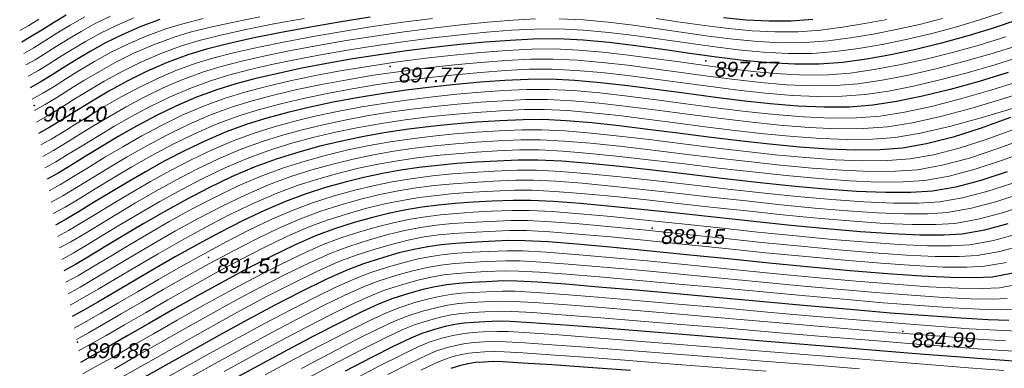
# Model space of a CAD drawing. Header units: millimetres. Extents: x 1490 to 2460, y -539 to 1142.
# Tile 21 of 28: x 2170 to 2228, y 987 to 1007. Entities that reach past the tile are written whole.
import ezdxf

# ---------------------------------------------------------------- set-up
doc = ezdxf.new("R2010")
doc.units = ezdxf.units.MM
doc.layers.add('(004) Точки рельефа', color=7, linetype='Continuous')
doc.layers.add('(031) Горизонтали', color=42, linetype='Continuous')
doc.layers.add('(032) Горизонтали утолщенные', color=32, linetype='Continuous', lineweight=30)
doc.styles.add('D-431', font='txt')

msp = doc.modelspace()

# ---------------------------------------------------------------- linework, layer by layer
at = {"layer": '(004) Точки рельефа', "color": 7, "linetype": 'ByBlock', "lineweight": -2}
for p in [(2210.586, 1004.82, 897.568), (2192.095, 1004.487, 897.767), (2171.267, 1002.199, 901.205), (2207.445, 995.028, 889.149), (2181.465, 993.316, 891.508), (2222.106, 988.973, 884.991), (2173.806, 988.341, 890.864)]:
    msp.add_point(p, dxfattribs=at)
at = {"layer": '(031) Горизонтали', "color": 42, "linetype": 'Continuous', "lineweight": 0}
for points, elevation in [([(2227.93, 1007.659), (2226.551, 1007.198), (2225.145, 1006.778), (2223.725, 1006.4), (2222.305, 1006.068), (2220.896, 1005.782), (2219.512, 1005.546), (2218.165, 1005.36), (2216.812, 1005.257), (2215.407, 1005.253), (2213.959, 1005.331), (2212.478, 1005.472), (2210.974, 1005.658), (2209.454, 1005.871), (2207.929, 1006.092), (2206.407, 1006.303), (2204.899, 1006.486), (2203.412, 1006.623), (2201.958, 1006.695), (2200.544, 1006.684), (2199.199, 1006.61), (2197.747, 1006.498), (2196.212, 1006.349), (2194.618, 1006.169), (2192.989, 1005.96), (2191.35, 1005.726), (2189.724, 1005.47), (2188.136, 1005.195), (2186.608, 1004.904), (2185.167, 1004.602), (2183.835, 1004.292), (2182.636, 1003.976), (2181.596, 1003.658), (2180.373, 1003.209), (2179.187, 1002.698), (2178.047, 1002.143), (2176.958, 1001.564), (2175.928, 1000.976), (2174.963, 1000.399), (2174.07, 999.85), (2173.256, 999.348), (2172.529, 998.91), (2171.894, 998.555)], 898.5), ([(2171.533, 1007.258), (2170.948, 1006.896), (2170.418, 1006.594)], 904.5), ([(2174.237, 1007.4), (2173.379, 1006.91), (2172.599, 1006.432), (2171.89, 1005.985), (2171.247, 1005.586), (2170.664, 1005.254)], 903.5), ([(2175.738, 1007.444), (2174.841, 1006.998), (2174.014, 1006.542), (2173.254, 1006.09), (2172.555, 1005.655), (2171.914, 1005.25), (2171.326, 1004.889), (2170.787, 1004.585)], 903), ([(2177.09, 1007.339), (2176.076, 1006.898), (2175.14, 1006.433), (2174.277, 1005.958), (2173.484, 1005.486), (2172.755, 1005.032), (2172.086, 1004.609), (2171.472, 1004.232), (2170.91, 1003.915)], 902.5), ([(2181.154, 1007.292), (2179.971, 1006.997), (2179.039, 1006.721), (2177.851, 1006.285), (2176.752, 1005.807), (2175.738, 1005.303), (2174.804, 1004.788), (2173.944, 1004.277), (2173.155, 1003.785), (2172.43, 1003.327), (2171.765, 1002.919), (2171.156, 1002.575)], 901.5), ([(2184.476, 1007.405), (2182.946, 1007.093), (2181.578, 1006.787), (2180.406, 1006.491), (2179.465, 1006.211), (2178.243, 1005.761), (2177.107, 1005.266), (2176.054, 1004.742), (2175.08, 1004.206), (2174.181, 1003.673), (2173.355, 1003.16), (2172.598, 1002.683), (2171.907, 1002.259), (2171.279, 1001.905)], 901), ([(2187.063, 1007.307), (2185.301, 1006.982), (2183.663, 1006.653), (2182.189, 1006.325), (2180.918, 1006.006), (2179.891, 1005.7), (2178.642, 1005.24), (2177.471, 1004.728), (2176.378, 1004.184), (2175.362, 1003.625), (2174.421, 1003.069), (2173.556, 1002.534), (2172.765, 1002.038), (2172.047, 1001.599), (2171.402, 1001.235)], 900.5), ([(2194.584, 1007.308), (2192.841, 1007.079), (2191.074, 1006.823), (2189.316, 1006.546), (2187.599, 1006.251), (2185.955, 1005.943), (2184.416, 1005.628), (2183.012, 1005.309), (2181.778, 1004.991), (2180.743, 1004.679), (2179.567, 1004.248), (2178.442, 1003.766), (2177.371, 1003.246), (2176.358, 1002.706), (2175.404, 1002.161), (2174.514, 1001.625), (2173.69, 1001.115), (2172.936, 1000.647), (2172.254, 1000.235), (2171.648, 999.895)], 899.5), ([(2200.616, 1007.275), (2199.277, 1007.199), (2197.81, 1007.082), (2196.242, 1006.927), (2194.601, 1006.738), (2192.915, 1006.52), (2191.212, 1006.275), (2189.52, 1006.008), (2187.868, 1005.723), (2186.282, 1005.424), (2184.791, 1005.115), (2183.424, 1004.8), (2182.207, 1004.483), (2181.17, 1004.169), (2179.97, 1003.729), (2178.815, 1003.232), (2177.709, 1002.695), (2176.658, 1002.135), (2175.666, 1001.568), (2174.738, 1001.012), (2173.88, 1000.483), (2173.096, 999.997), (2172.392, 999.573), (2171.771, 999.225)], 899), ([(2224.429, 1007.299), (2223.082, 1006.951), (2221.73, 1006.647), (2220.382, 1006.385), (2219.045, 1006.166), (2217.728, 1005.989), (2216.4, 1005.886), (2215.029, 1005.882), (2213.623, 1005.957), (2212.19, 1006.094), (2210.737, 1006.275), (2209.27, 1006.482), (2207.798, 1006.697), (2206.329, 1006.903), (2204.868, 1007.082), (2203.424, 1007.215), (2202.004, 1007.285)], 899), ([(2221.185, 1007.246), (2219.882, 1006.998), (2218.582, 1006.789), (2217.291, 1006.617), (2215.988, 1006.516), (2214.651, 1006.51), (2213.287, 1006.583), (2211.902, 1006.716), (2210.5, 1006.892), (2209.087, 1007.093), (2207.668, 1007.303)], 899.5), ([(2228.14, 1006.227), (2226.59, 1005.746), (2225.023, 1005.306), (2223.461, 1004.914), (2221.927, 1004.578), (2220.446, 1004.305), (2219.039, 1004.103), (2217.746, 1004.002), (2216.39, 1003.99), (2214.981, 1004.053), (2213.53, 1004.176), (2212.048, 1004.344), (2210.546, 1004.541), (2209.036, 1004.754), (2207.527, 1004.966), (2206.032, 1005.163), (2204.56, 1005.331), (2203.123, 1005.453), (2201.733, 1005.516), (2200.399, 1005.504), (2198.942, 1005.425), (2197.406, 1005.309), (2195.813, 1005.156), (2194.184, 1004.971), (2192.541, 1004.757), (2190.906, 1004.514), (2189.299, 1004.247), (2187.742, 1003.959), (2186.257, 1003.65), (2184.865, 1003.326), (2183.589, 1002.987), (2182.448, 1002.637), (2181.179, 1002.169), (2179.933, 1001.631), (2178.723, 1001.041), (2177.559, 1000.421), (2176.452, 999.792), (2175.411, 999.173), (2174.449, 998.585), (2173.576, 998.05), (2172.803, 997.586), (2172.14, 997.215)], 897.5), ([(2228.975, 1005.767), (2227.345, 1005.251), (2225.695, 1004.774), (2224.053, 1004.347), (2222.45, 1003.98), (2220.914, 1003.686), (2219.475, 1003.475), (2218.158, 1003.373), (2216.765, 1003.361), (2215.309, 1003.426), (2213.803, 1003.552), (2212.263, 1003.723), (2210.701, 1003.925), (2209.131, 1004.142), (2207.568, 1004.359), (2206.025, 1004.561), (2204.515, 1004.733), (2203.053, 1004.859), (2201.652, 1004.925), (2200.326, 1004.914), (2198.897, 1004.838), (2197.402, 1004.727), (2195.861, 1004.583), (2194.29, 1004.408), (2192.709, 1004.204), (2191.135, 1003.973), (2189.588, 1003.717), (2188.084, 1003.437), (2186.643, 1003.137), (2185.282, 1002.817), (2184.02, 1002.479), (2182.874, 1002.127), (2181.582, 1001.65), (2180.307, 1001.097), (2179.062, 1000.49), (2177.86, 999.85), (2176.714, 999.199), (2175.636, 998.56), (2174.639, 997.953), (2173.736, 997.4), (2172.94, 996.924), (2172.263, 996.545)], 897), ([(2229.109, 1005.104), (2227.501, 1004.596), (2225.882, 1004.124), (2224.284, 1003.701), (2222.736, 1003.338), (2221.269, 1003.049), (2219.912, 1002.847), (2218.571, 1002.743), (2217.14, 1002.732), (2215.637, 1002.799), (2214.077, 1002.928), (2212.478, 1003.103), (2210.856, 1003.309), (2209.227, 1003.531), (2207.609, 1003.753), (2206.018, 1003.959), (2204.47, 1004.135), (2202.982, 1004.265), (2201.571, 1004.333), (2200.254, 1004.324), (2198.852, 1004.251), (2197.399, 1004.145), (2195.909, 1004.01), (2194.396, 1003.845), (2192.877, 1003.652), (2191.365, 1003.432), (2189.877, 1003.186), (2188.426, 1002.916), (2187.028, 1002.623), (2185.698, 1002.308), (2184.45, 1001.972), (2183.301, 1001.616), (2181.986, 1001.13), (2180.681, 1000.564), (2179.401, 999.939), (2178.162, 999.279), (2176.976, 998.607), (2175.861, 997.947), (2174.829, 997.32), (2173.896, 996.751), (2173.077, 996.261), (2172.386, 995.875)], 896.5), ([(2229.078, 1003.664), (2227.27, 1003.1), (2225.492, 1002.59), (2223.79, 1002.154), (2222.206, 1001.814), (2220.786, 1001.59), (2219.397, 1001.484), (2217.892, 1001.474), (2216.294, 1001.545), (2214.625, 1001.679), (2212.908, 1001.862), (2211.165, 1002.077), (2209.418, 1002.308), (2207.69, 1002.54), (2206.002, 1002.755), (2204.378, 1002.94), (2202.839, 1003.077), (2201.409, 1003.15), (2200.109, 1003.144), (2198.764, 1003.076), (2197.393, 1002.982), (2196.005, 1002.863), (2194.609, 1002.718), (2193.213, 1002.546), (2191.826, 1002.349), (2190.455, 1002.124), (2189.11, 1001.873), (2187.798, 1001.595), (2186.529, 1001.289), (2185.312, 1000.956), (2184.153, 1000.595), (2182.917, 1000.142), (2181.677, 999.611), (2180.446, 999.022), (2179.238, 998.395), (2178.068, 997.748), (2176.95, 997.101), (2175.898, 996.473), (2174.926, 995.883), (2174.048, 995.351), (2173.279, 994.895), (2172.632, 994.535)], 895.5), ([(2229.866, 1003.197), (2227.963, 1002.587), (2226.096, 1002.034), (2224.316, 1001.562), (2222.675, 1001.196), (2221.223, 1000.961), (2219.81, 1000.855), (2218.268, 1000.845), (2216.623, 1000.918), (2214.9, 1001.055), (2213.124, 1001.241), (2211.32, 1001.461), (2209.513, 1001.697), (2207.729, 1001.933), (2205.994, 1002.154), (2204.331, 1002.342), (2202.768, 1002.482), (2201.328, 1002.558), (2200.037, 1002.554), (2198.72, 1002.488), (2197.391, 1002.4), (2196.055, 1002.289), (2194.716, 1002.154), (2193.382, 1001.994), (2192.056, 1001.807), (2190.744, 1001.593), (2189.451, 1001.351), (2188.183, 1001.081), (2186.945, 1000.78), (2185.742, 1000.448), (2184.579, 1000.085), (2183.324, 999.623), (2182.058, 999.08), (2180.796, 998.476), (2179.554, 997.831), (2178.349, 997.165), (2177.195, 996.499), (2176.109, 995.852), (2175.107, 995.245), (2174.203, 994.698), (2173.414, 994.232), (2172.755, 993.865)], 895), ([(2228.652, 1002.075), (2226.697, 1001.479), (2224.841, 1000.97), (2223.143, 1000.579), (2221.66, 1000.333), (2220.331, 1000.229), (2218.878, 1000.212), (2217.323, 1000.268), (2215.69, 1000.385), (2213.999, 1000.548), (2212.275, 1000.746), (2210.539, 1000.964), (2208.815, 1001.19), (2207.124, 1001.409), (2205.489, 1001.611), (2203.934, 1001.78), (2202.479, 1001.904), (2201.148, 1001.969), (2199.964, 1001.964), (2198.559, 1001.894), (2197.155, 1001.802), (2195.754, 1001.684), (2194.36, 1001.539), (2192.975, 1001.364), (2191.601, 1001.158), (2190.242, 1000.918), (2188.9, 1000.641), (2187.579, 1000.327), (2186.279, 999.972), (2185.005, 999.574), (2183.731, 999.105), (2182.438, 998.55), (2181.146, 997.931), (2179.871, 997.268), (2178.63, 996.583), (2177.441, 995.897), (2176.321, 995.232), (2175.287, 994.608), (2174.358, 994.046), (2173.549, 993.568), (2172.878, 993.195)], 894.5), ([(2228.65, 1000.811), (2227, 1000.216), (2225.408, 999.708), (2223.908, 999.318), (2222.533, 999.076), (2221.232, 998.979), (2219.762, 998.968), (2218.154, 999.031), (2216.437, 999.155), (2214.64, 999.325), (2212.795, 999.529), (2210.929, 999.754), (2209.074, 999.985), (2207.258, 1000.211), (2205.513, 1000.417), (2203.866, 1000.591), (2202.348, 1000.719), (2200.99, 1000.787), (2199.819, 1000.783), (2198.479, 1000.72), (2197.167, 1000.64), (2195.879, 1000.54), (2194.611, 1000.416), (2193.356, 1000.264), (2192.112, 1000.08), (2190.871, 999.861), (2189.631, 999.603), (2188.385, 999.301), (2187.129, 998.953), (2185.858, 998.553), (2184.554, 998.072), (2183.216, 997.495), (2181.865, 996.846), (2180.522, 996.148), (2179.209, 995.424), (2177.946, 994.698), (2176.755, 993.994), (2175.656, 993.334), (2174.67, 992.742), (2173.819, 992.242), (2173.124, 991.855)], 893.5), ([(2229.404, 1000.316), (2227.683, 999.679), (2226.01, 999.131), (2224.426, 998.708), (2222.97, 998.448), (2221.683, 998.354), (2220.206, 998.347), (2218.571, 998.413), (2216.812, 998.54), (2214.962, 998.714), (2213.055, 998.921), (2211.125, 999.149), (2209.204, 999.383), (2207.326, 999.612), (2205.524, 999.82), (2203.832, 999.996), (2202.282, 1000.126), (2200.91, 1000.196), (2199.747, 1000.193), (2198.436, 1000.132), (2197.164, 1000.056), (2195.923, 999.961), (2194.706, 999.844), (2193.507, 999.7), (2192.318, 999.525), (2191.133, 999.316), (2189.944, 999.066), (2188.744, 998.774), (2187.526, 998.434), (2186.284, 998.043), (2184.992, 997.564), (2183.648, 996.982), (2182.277, 996.32), (2180.901, 995.605), (2179.548, 994.861), (2178.239, 994.113), (2177.002, 993.385), (2175.859, 992.704), (2174.836, 992.094), (2173.957, 991.579), (2173.247, 991.186)], 893), ([(2229.601, 999.608), (2227.956, 999.001), (2226.35, 998.476), (2224.822, 998.071), (2223.407, 997.82), (2222.135, 997.729), (2220.65, 997.725), (2218.988, 997.795), (2217.188, 997.925), (2215.285, 998.102), (2213.317, 998.313), (2211.321, 998.544), (2209.334, 998.781), (2207.393, 999.013), (2205.535, 999.224), (2203.797, 999.402), (2202.216, 999.533), (2200.83, 999.605), (2199.674, 999.603), (2198.394, 999.544), (2197.161, 999.472), (2195.967, 999.383), (2194.802, 999.273), (2193.658, 999.136), (2192.525, 998.97), (2191.394, 998.769), (2190.256, 998.53), (2189.103, 998.246), (2187.924, 997.916), (2186.71, 997.533), (2185.432, 997.057), (2184.082, 996.469), (2182.689, 995.795), (2181.281, 995.063), (2179.887, 994.298), (2178.533, 993.527), (2177.249, 992.777), (2176.063, 992.074), (2175.002, 991.445), (2174.095, 990.917), (2173.37, 990.516)], 892.5), ([(2228.498, 997.643), (2227.028, 997.167), (2225.612, 996.796), (2224.281, 996.563), (2223.04, 996.479), (2221.541, 996.482), (2219.827, 996.559), (2217.943, 996.696), (2215.933, 996.88), (2213.842, 997.097), (2211.714, 997.334), (2209.594, 997.578), (2207.527, 997.814), (2205.556, 998.031), (2203.726, 998.213), (2202.082, 998.348), (2200.669, 998.423), (2199.53, 998.423), (2198.193, 998.362), (2196.933, 998.289), (2195.735, 998.199), (2194.579, 998.084), (2193.448, 997.938), (2192.326, 997.754), (2191.193, 997.526), (2190.034, 997.247), (2188.829, 996.911), (2187.563, 996.512), (2186.42, 996.087), (2185.183, 995.551), (2183.879, 994.928), (2182.536, 994.241), (2181.18, 993.511), (2179.838, 992.763), (2178.538, 992.02), (2177.307, 991.304), (2176.172, 990.638), (2175.161, 990.046), (2174.3, 989.551), (2173.616, 989.176)], 891.5), ([(2229.153, 997.1), (2227.618, 996.588), (2226.127, 996.186), (2224.718, 995.934), (2223.585, 995.857), (2222.203, 995.856), (2220.612, 995.92), (2218.851, 996.039), (2216.959, 996.202), (2214.974, 996.398), (2212.938, 996.616), (2210.888, 996.845), (2208.863, 997.073), (2206.904, 997.291), (2205.049, 997.487), (2203.338, 997.65), (2201.809, 997.769), (2200.503, 997.834), (2199.457, 997.833), (2198.155, 997.774), (2196.941, 997.706), (2195.795, 997.622), (2194.698, 997.515), (2193.627, 997.377), (2192.565, 997.203), (2191.49, 996.986), (2190.382, 996.717), (2189.222, 996.391), (2187.989, 996.001), (2186.86, 995.58), (2185.62, 995.041), (2184.3, 994.408), (2182.93, 993.705), (2181.538, 992.958), (2180.156, 992.189), (2178.814, 991.425), (2177.54, 990.688), (2176.366, 990.003), (2175.321, 989.395), (2174.436, 988.888), (2173.739, 988.506)], 891), ([(2229.4, 996.414), (2227.942, 995.929), (2226.516, 995.547), (2225.155, 995.306), (2224.039, 995.232), (2222.654, 995.234), (2221.041, 995.302), (2219.244, 995.424), (2217.305, 995.591), (2215.265, 995.79), (2213.167, 996.01), (2211.054, 996.242), (2208.968, 996.473), (2206.951, 996.693), (2205.046, 996.891), (2203.294, 997.056), (2201.738, 997.177), (2200.421, 997.243), (2199.385, 997.243), (2198.118, 997.186), (2196.95, 997.123), (2195.857, 997.045), (2194.817, 996.945), (2193.806, 996.817), (2192.804, 996.653), (2191.786, 996.445), (2190.73, 996.187), (2189.614, 995.871), (2188.415, 995.491), (2187.3, 995.073), (2186.058, 994.53), (2184.722, 993.887), (2183.324, 993.17), (2181.898, 992.405), (2180.475, 991.616), (2179.09, 990.83), (2177.774, 990.072), (2176.56, 989.368), (2175.482, 988.744), (2174.572, 988.224), (2173.862, 987.836)], 890.5), ([(2228.846, 994.69), (2227.419, 994.298), (2226.028, 994.049), (2224.949, 993.982), (2223.558, 993.991), (2221.904, 994.066), (2220.035, 994.195), (2218.001, 994.368), (2215.85, 994.573), (2213.63, 994.799), (2211.39, 995.036), (2209.179, 995.272), (2207.045, 995.497), (2205.038, 995.699), (2203.205, 995.868), (2201.595, 995.992), (2200.257, 996.061), (2199.24, 996.062), (2198.046, 996.011), (2196.969, 995.956), (2195.981, 995.891), (2195.056, 995.806), (2194.164, 995.695), (2193.28, 995.55), (2192.376, 995.363), (2191.424, 995.126), (2190.397, 994.83), (2189.267, 994.47), (2188.182, 994.06), (2186.937, 993.51), (2185.568, 992.847), (2184.117, 992.101), (2182.62, 991.299), (2181.116, 990.469), (2179.644, 989.64), (2178.242, 988.841), (2176.949, 988.098), (2175.803, 987.441), (2174.844, 986.897), (2174.108, 986.496)], 889.5), ([(2229.15, 994.025), (2227.798, 993.657), (2226.465, 993.421), (2225.405, 993.357), (2224.012, 993.37), (2222.337, 993.448), (2220.433, 993.581), (2218.352, 993.757), (2216.144, 993.965), (2213.862, 994.194), (2211.559, 994.434), (2209.285, 994.672), (2207.092, 994.899), (2205.033, 995.104), (2203.159, 995.274), (2201.523, 995.4), (2200.175, 995.469), (2199.167, 995.472), (2197.89, 995.418), (2196.765, 995.361), (2195.749, 995.29), (2194.803, 995.195), (2193.886, 995.064), (2192.957, 994.886), (2191.976, 994.649), (2190.902, 994.344), (2189.693, 993.959), (2188.624, 993.554), (2187.377, 993), (2185.993, 992.328), (2184.514, 991.567), (2182.982, 990.747), (2181.437, 989.896), (2179.922, 989.046), (2178.477, 988.225), (2177.144, 987.463), (2175.964, 986.789)], 889), ([(2228.176, 993.016), (2226.902, 992.792), (2225.862, 992.733), (2224.468, 992.749), (2222.773, 992.831), (2220.833, 992.967), (2218.704, 993.146), (2216.44, 993.357), (2214.097, 993.589), (2211.729, 993.831), (2209.391, 994.072), (2207.139, 994.302), (2205.029, 994.508), (2203.114, 994.68), (2201.45, 994.807), (2200.092, 994.878), (2199.095, 994.882), (2197.86, 994.83), (2196.787, 994.779), (2195.831, 994.715), (2194.95, 994.628), (2194.098, 994.507), (2193.233, 994.34), (2192.311, 994.116), (2191.287, 993.822), (2190.12, 993.449), (2189.066, 993.047), (2187.818, 992.49), (2186.419, 991.809), (2184.913, 991.033), (2183.345, 990.194), (2181.759, 989.324), (2180.2, 988.452), (2178.712, 987.61), (2177.339, 986.828), (2176.125, 986.138)], 888.5), ([(2229.046, 991.761), (2227.776, 991.536), (2226.782, 991.484), (2225.383, 991.509), (2223.642, 991.598), (2221.621, 991.74), (2219.383, 991.925), (2216.992, 992.141), (2214.51, 992.378), (2212, 992.625), (2209.526, 992.87), (2207.15, 993.104), (2204.936, 993.313), (2202.945, 993.489), (2201.242, 993.62), (2199.89, 993.694), (2198.95, 993.702), (2197.85, 993.656), (2196.895, 993.61), (2196.046, 993.554), (2195.264, 993.478), (2194.509, 993.37), (2193.742, 993.222), (2192.923, 993.022), (2192.013, 992.761), (2190.972, 992.428), (2190.078, 992.085), (2188.971, 991.59), (2187.695, 990.97), (2186.289, 990.251), (2184.795, 989.462), (2183.254, 988.628), (2181.707, 987.777), (2180.195, 986.936), (2178.759, 986.131)], 887.5), ([(2228.213, 990.907), (2227.344, 990.864), (2226.087, 990.887), (2224.495, 990.967), (2222.626, 991.094), (2220.534, 991.261), (2218.277, 991.457), (2215.909, 991.675), (2213.487, 991.904), (2211.068, 992.137), (2208.705, 992.365), (2206.457, 992.578), (2204.378, 992.767), (2202.525, 992.924), (2200.953, 993.04), (2199.719, 993.105), (2198.878, 993.112), (2197.727, 993.064), (2196.744, 993.014), (2195.875, 992.949), (2195.067, 992.855), (2194.269, 992.719), (2193.426, 992.527), (2192.487, 992.264), (2191.398, 991.917), (2190.54, 991.586), (2189.449, 991.093), (2188.169, 990.468), (2186.744, 989.738), (2185.219, 988.933), (2183.638, 988.08), (2182.045, 987.207), (2180.485, 986.343)], 887), ([(2228.649, 990.279), (2227.832, 990.243), (2226.595, 990.272), (2224.999, 990.357), (2223.102, 990.489), (2220.966, 990.658), (2218.651, 990.857), (2216.215, 991.077), (2213.72, 991.308), (2211.225, 991.542), (2208.791, 991.77), (2206.476, 991.983), (2204.342, 992.173), (2202.447, 992.331), (2200.853, 992.447), (2199.619, 992.514), (2198.805, 992.522), (2197.732, 992.477), (2196.814, 992.43), (2196.003, 992.37), (2195.249, 992.282), (2194.503, 992.155), (2193.717, 991.975), (2192.84, 991.73), (2191.824, 991.407), (2191.003, 991.086), (2189.927, 990.596), (2188.643, 989.966), (2187.199, 989.225), (2185.643, 988.404), (2184.022, 987.531), (2182.384, 986.636)], 886.5), ([(2228.807, 989.001), (2227.612, 989.043), (2226.006, 989.138), (2224.056, 989.278), (2221.831, 989.454), (2219.399, 989.658), (2216.828, 989.881), (2214.186, 990.115), (2211.541, 990.35), (2208.961, 990.58), (2206.514, 990.794), (2204.269, 990.985), (2202.293, 991.144), (2200.654, 991.262), (2199.42, 991.331), (2198.66, 991.342), (2197.74, 991.303), (2196.953, 991.263), (2196.258, 991.211), (2195.612, 991.136), (2194.973, 991.027), (2194.299, 990.873), (2193.548, 990.663), (2192.677, 990.386), (2191.928, 990.088), (2190.882, 989.603), (2189.591, 988.962), (2188.11, 988.199), (2186.492, 987.345), (2184.791, 986.433)], 885.5), ([(2228.121, 988.428), (2226.509, 988.528), (2224.533, 988.672), (2222.263, 988.851), (2219.773, 989.058), (2217.134, 989.283), (2214.419, 989.518), (2211.699, 989.755), (2209.046, 989.985), (2206.533, 990.2), (2204.232, 990.391), (2202.215, 990.551), (2200.554, 990.669), (2199.321, 990.739), (2198.588, 990.751), (2197.635, 990.711), (2196.834, 990.668), (2196.129, 990.606), (2195.461, 990.511), (2194.772, 990.367), (2194.005, 990.161), (2193.103, 989.875), (2192.391, 989.589), (2191.36, 989.106), (2190.065, 988.46), (2188.565, 987.686), (2186.916, 986.816)], 885), ([(2228.629, 987.813), (2227.013, 987.918), (2225.01, 988.066), (2222.696, 988.249), (2220.147, 988.458), (2217.441, 988.685), (2214.652, 988.921), (2211.857, 989.159), (2209.131, 989.39), (2206.553, 989.605), (2204.196, 989.797), (2202.138, 989.957), (2200.454, 990.077), (2199.221, 990.147), (2198.515, 990.161), (2197.649, 990.125), (2196.921, 990.085), (2196.28, 990.029), (2195.672, 989.942), (2195.047, 989.812), (2194.35, 989.624), (2193.529, 989.365), (2192.854, 989.089), (2191.837, 988.609), (2190.539, 987.958), (2189.02, 987.172), (2187.34, 986.286)], 884.5), ([(2228.02, 986.699), (2225.963, 986.855), (2223.56, 987.044), (2220.896, 987.258), (2218.053, 987.489), (2215.117, 987.728), (2212.172, 987.968), (2209.302, 988.2), (2206.591, 988.417), (2204.123, 988.609), (2201.983, 988.77), (2200.255, 988.891), (2199.023, 988.964), (2198.371, 988.981), (2197.574, 988.947), (2196.919, 988.907), (2196.338, 988.844), (2195.767, 988.741), (2195.137, 988.58), (2194.382, 988.344), (2193.779, 988.091), (2192.792, 987.615), (2191.487, 986.954), (2189.93, 986.146)], 883.5), ([(2219.575, 986.794), (2216.773, 987.018), (2213.925, 987.245), (2211.104, 987.47), (2208.383, 987.684), (2205.837, 987.882), (2203.539, 988.057), (2201.563, 988.201), (2199.981, 988.31), (2198.869, 988.375), (2198.298, 988.391), (2197.601, 988.361), (2197.028, 988.326), (2196.52, 988.271), (2196.02, 988.181), (2195.468, 988.04), (2194.808, 987.834), (2194.242, 987.592), (2193.27, 987.118), (2191.961, 986.452)], 883), ([(2214.122, 986.649), (2211.231, 986.874), (2208.444, 987.089), (2205.839, 987.288), (2203.492, 987.463), (2201.48, 987.608), (2199.88, 987.717), (2198.77, 987.784), (2198.226, 987.801), (2197.628, 987.775), (2197.137, 987.745), (2196.702, 987.698), (2196.273, 987.621), (2195.8, 987.5), (2195.234, 987.323), (2194.758, 987.117), (2193.908, 986.702)], 882.5)]:
    msp.add_lwpolyline(points, dxfattribs=dict(at, elevation=elevation))
at = {"layer": '(032) Горизонтали утолщенные', "color": 32, "linetype": 'Continuous', "lineweight": 30}
for points, elevation in [([(2173.133, 1007.504), (2172.388, 1007.048), (2171.711, 1006.621), (2171.098, 1006.241), (2170.541, 1005.924)], 904), ([(2178.612, 1007.232), (2177.47, 1006.812), (2176.414, 1006.352), (2175.439, 1005.868), (2174.541, 1005.373), (2173.714, 1004.881), (2172.955, 1004.408), (2172.258, 1003.968), (2171.619, 1003.575), (2171.033, 1003.245)], 902), ([(2190.936, 1007.372), (2189.113, 1007.084), (2187.331, 1006.779), (2185.628, 1006.463), (2184.04, 1006.14), (2182.601, 1005.817), (2181.348, 1005.499), (2180.317, 1005.19), (2179.041, 1004.718), (2177.835, 1004.191), (2176.702, 1003.626), (2175.644, 1003.044), (2174.661, 1002.465), (2173.757, 1001.908), (2172.931, 1001.392), (2172.187, 1000.938), (2171.525, 1000.565)], 900), ([(2228.785, 1007.197), (2227.342, 1006.71), (2225.865, 1006.26), (2224.372, 1005.852), (2222.882, 1005.49), (2221.411, 1005.18), (2219.979, 1004.925), (2218.602, 1004.732), (2217.224, 1004.627), (2215.785, 1004.625), (2214.296, 1004.705), (2212.767, 1004.85), (2211.211, 1005.041), (2209.638, 1005.259), (2208.059, 1005.486), (2206.485, 1005.702), (2204.929, 1005.89), (2203.4, 1006.03), (2201.91, 1006.105), (2200.471, 1006.094), (2199.12, 1006.021), (2197.683, 1005.913), (2196.182, 1005.771), (2194.635, 1005.6), (2193.064, 1005.401), (2191.488, 1005.177), (2189.928, 1004.931), (2188.403, 1004.666), (2186.935, 1004.385), (2185.542, 1004.089), (2184.246, 1003.783), (2183.066, 1003.468), (2182.022, 1003.148), (2180.776, 1002.689), (2179.56, 1002.164), (2178.385, 1001.592), (2177.258, 1000.992), (2176.189, 1000.384), (2175.187, 999.786), (2174.26, 999.218), (2173.416, 998.699), (2172.666, 998.248), (2172.017, 997.885)], 898), ([(2216.854, 1007.245), (2215.576, 1007.146), (2214.274, 1007.139), (2212.952, 1007.209), (2211.614, 1007.338)], 900), ([(2228.289, 1004.13), (2226.576, 1003.612), (2224.888, 1003.145), (2223.263, 1002.746), (2221.738, 1002.432), (2220.349, 1002.218), (2218.984, 1002.113), (2217.516, 1002.103), (2215.965, 1002.172), (2214.351, 1002.303), (2212.693, 1002.482), (2211.01, 1002.693), (2209.323, 1002.919), (2207.649, 1003.146), (2206.01, 1003.357), (2204.424, 1003.538), (2202.911, 1003.671), (2201.49, 1003.741), (2200.181, 1003.734), (2198.808, 1003.663), (2197.396, 1003.564), (2195.957, 1003.436), (2194.503, 1003.281), (2193.045, 1003.099), (2191.595, 1002.89), (2190.166, 1002.655), (2188.768, 1002.395), (2187.413, 1002.109), (2186.114, 1001.799), (2184.881, 1001.464), (2183.727, 1001.106), (2182.511, 1000.66), (2181.297, 1000.141), (2180.096, 999.568), (2178.922, 998.958), (2177.788, 998.33), (2176.705, 997.702), (2175.686, 997.093), (2174.745, 996.521), (2173.893, 996.003), (2173.144, 995.558), (2172.509, 995.205)], 896), ([(2228.426, 1001.509), (2226.708, 1000.888), (2225.056, 1000.359), (2223.507, 999.954), (2222.097, 999.705), (2220.781, 999.604), (2219.32, 999.59), (2217.738, 999.65), (2216.063, 999.77), (2214.319, 999.937), (2212.535, 1000.137), (2210.734, 1000.359), (2208.944, 1000.587), (2207.191, 1000.81), (2205.501, 1001.014), (2203.9, 1001.185), (2202.414, 1001.311), (2201.069, 1001.378), (2199.892, 1001.373), (2198.519, 1001.307), (2197.162, 1001.221), (2195.82, 1001.113), (2194.49, 1000.979), (2193.172, 1000.817), (2191.865, 1000.622), (2190.566, 1000.393), (2189.274, 1000.125), (2187.989, 999.817), (2186.709, 999.464), (2185.432, 999.064), (2184.137, 998.587), (2182.819, 998.02), (2181.496, 997.385), (2180.187, 996.705), (2178.911, 996.001), (2177.687, 995.296), (2176.533, 994.611), (2175.468, 993.97), (2174.512, 993.394), (2173.684, 992.905), (2173.001, 992.525)], 894), ([(2228.228, 998.322), (2226.69, 997.822), (2225.217, 997.433), (2223.844, 997.191), (2222.587, 997.104), (2221.095, 997.104), (2219.407, 997.177), (2217.565, 997.311), (2215.608, 997.491), (2213.579, 997.705), (2211.517, 997.939), (2209.464, 998.18), (2207.46, 998.413), (2205.545, 998.627), (2203.762, 998.807), (2202.15, 998.941), (2200.749, 999.014), (2199.602, 999.013), (2198.352, 998.956), (2197.159, 998.888), (2196.012, 998.804), (2194.899, 998.701), (2193.809, 998.572), (2192.732, 998.415), (2191.655, 998.223), (2190.569, 997.993), (2189.461, 997.719), (2188.32, 997.397), (2187.136, 997.022), (2185.98, 996.594), (2184.747, 996.062), (2183.459, 995.449), (2182.143, 994.776), (2180.822, 994.065), (2179.52, 993.337), (2178.263, 992.615), (2177.074, 991.92), (2175.978, 991.273), (2175, 990.698), (2174.164, 990.215), (2173.493, 989.846)], 892), ([(2228.264, 995.269), (2226.904, 994.908), (2225.591, 994.678), (2224.493, 994.607), (2223.105, 994.612), (2221.472, 994.684), (2219.639, 994.81), (2217.652, 994.979), (2215.557, 995.181), (2213.398, 995.405), (2211.222, 995.639), (2209.073, 995.873), (2206.998, 996.095), (2205.042, 996.295), (2203.25, 996.462), (2201.667, 996.585), (2200.339, 996.652), (2199.312, 996.653), (2198.082, 996.599), (2196.959, 996.54), (2195.919, 996.468), (2194.936, 996.376), (2193.985, 996.256), (2193.042, 996.102), (2192.081, 995.904), (2191.077, 995.656), (2190.006, 995.351), (2188.841, 994.98), (2187.741, 994.566), (2186.497, 994.02), (2185.145, 993.367), (2183.72, 992.635), (2182.258, 991.852), (2180.795, 991.042), (2179.367, 990.235), (2178.008, 989.456), (2176.755, 988.733), (2175.643, 988.092), (2174.708, 987.561), (2173.985, 987.166)], 890), ([(2228.687, 992.406), (2227.339, 992.164), (2226.319, 992.108), (2224.921, 992.128), (2223.202, 992.214), (2221.221, 992.352), (2219.038, 992.534), (2216.711, 992.748), (2214.299, 992.983), (2211.862, 993.227), (2209.457, 993.471), (2207.145, 993.702), (2204.983, 993.911), (2203.031, 994.085), (2201.348, 994.214), (2199.992, 994.286), (2199.023, 994.292), (2197.853, 994.243), (2196.839, 994.194), (2195.937, 994.135), (2195.106, 994.054), (2194.304, 993.94), (2193.489, 993.782), (2192.619, 993.57), (2191.652, 993.292), (2190.546, 992.938), (2189.528, 992.548), (2188.291, 991.992), (2186.883, 991.302), (2185.353, 990.513), (2183.748, 989.655), (2182.116, 988.763), (2180.507, 987.867), (2178.968, 987.001), (2177.547, 986.198)], 888), ([(2228.32, 989.622), (2227.104, 989.658), (2225.502, 989.747), (2223.579, 989.883), (2221.399, 990.056), (2219.025, 990.257), (2216.522, 990.479), (2213.953, 990.711), (2211.383, 990.946), (2208.876, 991.175), (2206.495, 991.389), (2204.305, 991.579), (2202.37, 991.737), (2200.754, 991.855), (2199.52, 991.922), (2198.733, 991.932), (2197.736, 991.89), (2196.884, 991.847), (2196.13, 991.791), (2195.43, 991.709), (2194.738, 991.591), (2194.008, 991.424), (2193.194, 991.197), (2192.251, 990.896), (2191.466, 990.587), (2190.404, 990.099), (2189.117, 989.464), (2187.655, 988.712), (2186.068, 987.874), (2184.407, 986.982), (2182.723, 986.066)], 886), ([(2229.138, 987.199), (2227.516, 987.309), (2225.486, 987.461), (2223.128, 987.647), (2220.522, 987.858), (2217.747, 988.087), (2214.885, 988.325), (2212.014, 988.564), (2209.217, 988.795), (2206.572, 989.011), (2204.16, 989.203), (2202.06, 989.364), (2200.355, 989.484), (2199.122, 989.556), (2198.443, 989.571), (2197.663, 989.538), (2197.008, 989.503), (2196.431, 989.452), (2195.884, 989.374), (2195.321, 989.257), (2194.694, 989.088), (2193.955, 988.854), (2193.317, 988.59), (2192.315, 988.112), (2191.013, 987.456), (2189.475, 986.659)], 884), ([(2206.181, 986.691), (2203.697, 986.867), (2201.563, 987.014), (2199.868, 987.124), (2198.701, 987.192), (2198.153, 987.211), (2197.568, 987.185), (2197.097, 987.151), (2196.671, 987.09), (2196.216, 986.984), (2195.66, 986.813)], 882)]:
    msp.add_lwpolyline(points, dxfattribs=dict(at, elevation=elevation))

# ---------------------------------------------------------------- texts
at = {"layer": '(004) Точки рельефа', "color": 7, "linetype": 'ByBlock', "ltscale": 0.5, "char_height": 0.875, "attachment_point": 4, "style": 'D-431'}
for s, insert in [('{\\fArial|b0|i1|c204|p32;897.57}', (2211.111, 1004.32, 897.568)), ('{\\fArial|b0|i1|c204|p32;897.77}', (2192.62, 1003.987, 897.767)), ('{\\fArial|b0|i1|c204|p32;901.20}', (2171.792, 1001.699, 901.205)), ('{\\fArial|b0|i1|c204|p32;889.15}', (2207.97, 994.528, 889.149)), ('{\\fArial|b0|i1|c204|p32;891.51}', (2181.99, 992.816, 891.508)), ('{\\fArial|b0|i1|c204|p32;884.99}', (2222.631, 988.473, 884.991)), ('{\\fArial|b0|i1|c204|p32;890.86}', (2174.331, 987.841, 890.864))]:
    msp.add_mtext(s, dxfattribs=dict(at, insert=insert))

doc.saveas('drawing.dxf')
